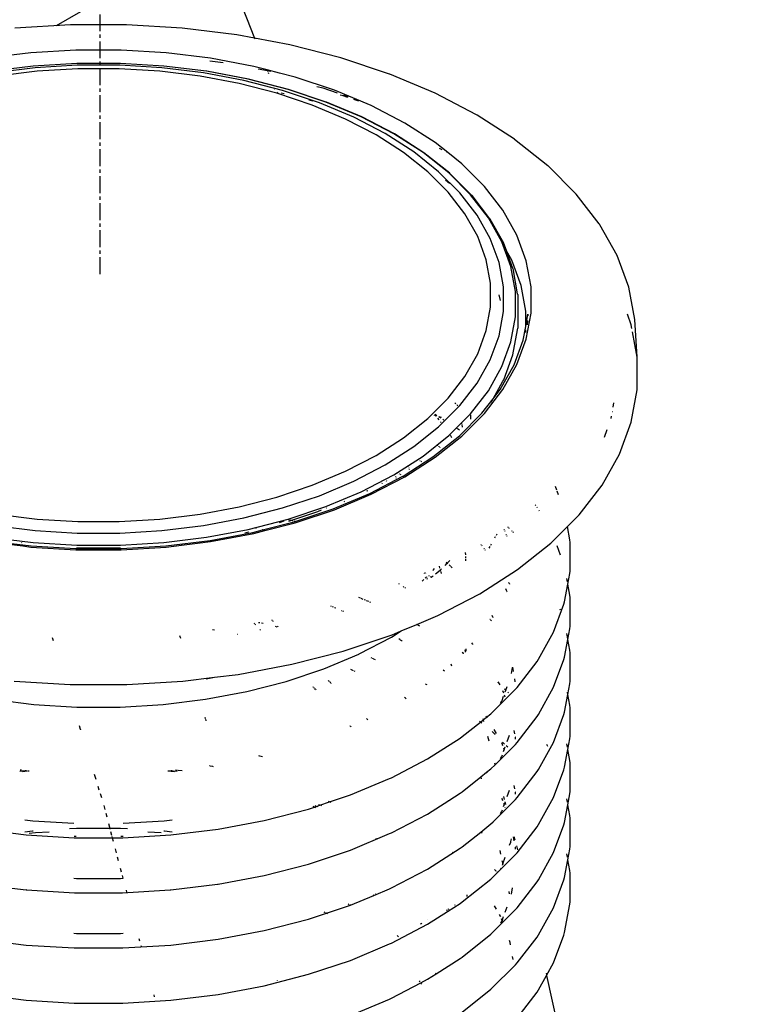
# Model space of a CAD drawing. Extents: x -18027 to -11651, y 1687 to 5059.
# Tile 132 of 170: x -13509 to -13487, y 2901 to 2930. Entities that reach past the tile are written whole.
import ezdxf

# ---------------------------------------------------------------- set-up
doc = ezdxf.new("R2010")
doc.units = 0
doc.header["$MEASUREMENT"] = 0
doc.linetypes.add('CENTER1', pattern=[0.6625, 0.5, -0.075, 0.0125, -0.075])
doc.layers.get('0').update_dxf_attribs({"linetype": 'CONTINUOUS'})
for name, color, linetype in [('CENTERLINE', 3, 'CENTER1'), ('PIPING-VENT-ISO', 3, 'CONTINUOUS'), ('TANK', 2, 'CONTINUOUS')]:
    doc.layers.add(name, color=color, linetype=linetype)

# ---------------------------------------------------------------- blocks, each defined once
blk = doc.blocks.new('12-14 TANKS')
for p, q in [((26.768, 34.807), (27.374, 33.273)), ((24.645, 33.472), (23.82, 33.422)), ((25.474, 33.472), (24.645, 33.472)), ((26.299, 33.422), (25.474, 33.472)), ((27.11, 33.322), (26.299, 33.422)), ((27.374, 33.273), (27.11, 33.322)), ((27.374, 33.273), (27.378, 33.264)), ((27.899, 33.174), (27.374, 33.273)), ((28.656, 32.98), (27.899, 33.174)), ((24.055, 33.055), (23.397, 32.974)), ((24.724, 33.095), (24.055, 33.055)), ((25.396, 33.095), (24.724, 33.095)), ((26.065, 33.055), (25.396, 33.095)), ((26.722, 32.974), (26.065, 33.055)), ((24.089, 32.859), (23.457, 32.781)), ((24.091, 32.859), (24.089, 32.859)), ((24.736, 32.898), (24.091, 32.859)), ((24.745, 32.87), (24.119, 32.832)), ((25.384, 32.898), (24.736, 32.898)), ((25.375, 32.87), (24.745, 32.87)), ((26.001, 32.832), (25.375, 32.87)), ((26.029, 32.859), (25.384, 32.898)), ((26.03, 32.859), (26.029, 32.859)), ((26.663, 32.781), (26.03, 32.859)), ((26.909, 32.906), (26.711, 32.93)), ((27.362, 32.854), (26.722, 32.974)), ((27.56, 32.803), (27.362, 32.854)), ((29.374, 32.74), (28.656, 32.98)), ((24.119, 32.832), (23.503, 32.757)), ((24.149, 32.782), (23.553, 32.709)), ((24.755, 32.819), (24.149, 32.782)), ((25.364, 32.819), (24.755, 32.819)), ((25.971, 32.782), (25.364, 32.819)), ((26.567, 32.709), (25.971, 32.782)), ((26.617, 32.757), (26.001, 32.832)), ((27.146, 32.6), (26.567, 32.709)), ((27.215, 32.644), (26.617, 32.757)), ((26.665, 32.782), (26.663, 32.781)), ((27.279, 32.665), (26.663, 32.781)), ((27.283, 32.666), (26.665, 32.782)), ((27.565, 32.789), (27.428, 32.815)), ((27.56, 32.803), (27.56, 32.801)), ((27.744, 32.756), (27.56, 32.803)), ((27.564, 32.793), (27.565, 32.789)), ((27.565, 32.789), (27.569, 32.779)), ((27.614, 32.78), (27.565, 32.789)), ((27.575, 32.765), (27.581, 32.749)), ((27.744, 32.756), (27.721, 32.76)), ((27.976, 32.696), (27.744, 32.756)), ((29.379, 32.739), (29.374, 32.74)), ((30.051, 32.457), (29.379, 32.739)), ((27.703, 32.457), (27.146, 32.6)), ((27.791, 32.496), (27.215, 32.644)), ((27.871, 32.513), (27.279, 32.665)), ((27.876, 32.513), (27.283, 32.666)), ((28.558, 32.502), (27.976, 32.696)), ((27.672, 32.52), (27.673, 32.515)), ((28.231, 32.281), (27.703, 32.457)), ((27.725, 32.464), (27.717, 32.466)), ((27.815, 32.447), (27.771, 32.455)), ((28.336, 32.315), (27.791, 32.496)), ((28.433, 32.326), (27.871, 32.513)), ((28.438, 32.326), (27.876, 32.513)), ((28.392, 32.529), (28.299, 32.553)), ((28.605, 32.458), (28.392, 32.529)), ((29.102, 32.274), (28.558, 32.502)), ((28.691, 32.416), (28.646, 32.427)), ((28.757, 32.394), (28.691, 32.416)), ((28.769, 32.403), (28.697, 32.427)), ((30.668, 32.136), (30.051, 32.457)), ((28.241, 32.338), (28.179, 32.354)), ((28.724, 32.074), (28.231, 32.281)), ((28.845, 32.101), (28.336, 32.315)), ((28.957, 32.106), (28.433, 32.326)), ((28.44, 32.325), (28.438, 32.326)), ((28.966, 32.105), (28.44, 32.325)), ((28.921, 32.339), (28.849, 32.363)), ((29.602, 32.014), (29.102, 32.274)), ((30.674, 32.133), (30.668, 32.136)), ((31.23, 31.776), (30.674, 32.133)), ((29.177, 31.839), (28.724, 32.074)), ((29.313, 31.858), (28.845, 32.101)), ((29.439, 31.855), (28.957, 32.106)), ((29.449, 31.854), (28.966, 32.105)), ((30.052, 31.725), (29.602, 32.014)), ((29.585, 31.577), (29.177, 31.839)), ((29.735, 31.588), (29.313, 31.858)), ((29.873, 31.577), (29.439, 31.855)), ((29.452, 31.852), (29.449, 31.854)), ((29.887, 31.573), (29.452, 31.852)), ((30.24, 31.576), (30.052, 31.725)), ((31.23, 31.776), (31.724, 31.383)), ((29.943, 31.293), (29.585, 31.577)), ((30.105, 31.293), (29.735, 31.588)), ((30.254, 31.275), (29.873, 31.577)), ((30.269, 31.269), (29.887, 31.573)), ((30.156, 31.619), (30.12, 31.638)), ((30.24, 31.576), (30.228, 31.582)), ((30.447, 31.411), (30.24, 31.576)), ((30.783, 31.075), (30.447, 31.411)), ((30.247, 30.988), (29.943, 31.293)), ((30.419, 30.979), (30.105, 31.293)), ((30.578, 30.95), (30.254, 31.275)), ((30.272, 31.267), (30.269, 31.269)), ((30.597, 30.942), (30.272, 31.267)), ((32.14, 30.967), (31.724, 31.383)), ((30.267, 31.119), (30.209, 31.166)), ((30.495, 30.667), (30.247, 30.988)), ((30.676, 30.647), (30.419, 30.979)), ((30.842, 30.608), (30.578, 30.95)), ((31.057, 30.721), (30.783, 31.075)), ((32.146, 30.961), (32.14, 30.967)), ((32.485, 30.522), (32.146, 30.961)), ((30.6, 30.939), (30.597, 30.942)), ((30.864, 30.596), (30.6, 30.939)), ((30.684, 30.332), (30.495, 30.667)), ((31.265, 30.351), (31.057, 30.721)), ((30.87, 30.301), (30.676, 30.647)), ((31.042, 30.253), (30.842, 30.608)), ((30.867, 30.592), (30.864, 30.596)), ((30.869, 30.589), (30.867, 30.592)), ((31.07, 30.231), (30.869, 30.589)), ((32.49, 30.515), (32.485, 30.522)), ((32.495, 30.507), (32.49, 30.515)), ((32.753, 30.05), (32.495, 30.507)), ((30.81, 29.988), (30.684, 30.332)), ((31.001, 29.945), (30.87, 30.301)), ((31.177, 29.886), (31.042, 30.253)), ((31.072, 30.227), (31.07, 30.231)), ((31.11, 30.122), (31.072, 30.227)), ((31.404, 29.972), (31.265, 30.351)), ((31.11, 30.122), (31.105, 30.132)), ((31.111, 30.12), (31.11, 30.122)), ((31.19, 29.981), (31.111, 30.12)), ((31.207, 29.859), (31.111, 30.12)), ((30.874, 29.638), (30.81, 29.988)), ((31.067, 29.584), (31.001, 29.945)), ((31.328, 29.606), (31.19, 29.981)), ((31.475, 29.586), (31.404, 29.972)), ((32.926, 29.579), (32.753, 30.05)), ((31.245, 29.514), (31.177, 29.886)), ((31.209, 29.855), (31.207, 29.859)), ((31.277, 29.481), (31.209, 29.855)), ((30.874, 29.286), (30.874, 29.638)), ((31.067, 29.22), (31.067, 29.584)), ((31.245, 29.14), (31.245, 29.514)), ((31.397, 29.224), (31.328, 29.606)), ((31.475, 29.197), (31.475, 29.586)), ((33.013, 29.1), (32.926, 29.579)), ((31.02, 29.382), (31.004, 29.468)), ((31.277, 29.476), (31.277, 29.481)), ((31.278, 29.472), (31.277, 29.476)), ((31.278, 29.472), (31.278, 28.974)), ((30.81, 28.936), (30.874, 29.286)), ((31.001, 28.859), (31.067, 29.22)), ((31.397, 28.999), (31.397, 29.224)), ((31.177, 28.768), (31.245, 29.14)), ((31.397, 28.999), (31.43, 29.179)), ((31.404, 28.811), (31.475, 29.197)), ((31.423, 29.088), (31.418, 29.022)), ((31.43, 29.179), (31.428, 29.158)), ((32.961, 29.023), (32.904, 29.178)), ((33.048, 28.542), (33.013, 29.1)), ((30.684, 28.592), (30.81, 28.936)), ((31.206, 28.575), (31.274, 28.949)), ((31.274, 28.949), (31.278, 28.974)), ((31.36, 28.795), (31.397, 28.999)), ((31.397, 28.986), (31.397, 28.999)), ((31.397, 28.908), (31.397, 28.946)), ((32.971, 28.968), (32.961, 29.023)), ((33.048, 28.542), (32.98, 28.919)), ((30.87, 28.503), (31.001, 28.859)), ((31.042, 28.402), (31.177, 28.768)), ((31.225, 28.429), (31.36, 28.795)), ((31.265, 28.432), (31.404, 28.811)), ((30.495, 28.257), (30.684, 28.592)), ((30.676, 28.157), (30.87, 28.503)), ((31.07, 28.207), (31.206, 28.575)), ((33.048, 28.059), (33.048, 28.542)), ((30.842, 28.046), (31.042, 28.402)), ((31.019, 28.062), (31.225, 28.429)), ((31.057, 28.062), (31.265, 28.432)), ((30.247, 27.936), (30.495, 28.257)), ((30.912, 27.923), (31.059, 28.185)), ((31.059, 28.185), (31.07, 28.207)), ((30.419, 27.825), (30.676, 28.157)), ((30.578, 27.704), (30.842, 28.046)), ((30.783, 27.708), (31.057, 28.062)), ((30.912, 27.923), (31.019, 28.062)), ((32.961, 27.578), (33.048, 28.059)), ((29.943, 27.631), (30.247, 27.936)), ((30.747, 27.71), (30.912, 27.923)), ((30.884, 27.874), (30.912, 27.923)), ((30.105, 27.51), (30.419, 27.825)), ((30.349, 27.85), (30.361, 27.867)), ((30.388, 27.818), (30.382, 27.836)), ((32.681, 27.737), (32.682, 27.739)), ((32.693, 27.801), (32.705, 27.867)), ((29.585, 27.346), (29.943, 27.631)), ((30.065, 27.673), (30.038, 27.681)), ((30.065, 27.673), (30.05, 27.692)), ((30.08, 27.675), (30.051, 27.694)), ((30.074, 27.67), (30.065, 27.673)), ((30.07, 27.666), (30.065, 27.673)), ((30.111, 27.613), (30.091, 27.639)), ((30.137, 27.639), (30.108, 27.657)), ((30.147, 27.649), (30.11, 27.659)), ((30.181, 27.611), (30.166, 27.62)), ((30.254, 27.38), (30.578, 27.704)), ((30.413, 27.376), (30.747, 27.71)), ((30.447, 27.372), (30.783, 27.708)), ((30.578, 27.688), (30.578, 27.68)), ((30.578, 27.673), (30.578, 27.622)), ((32.662, 27.633), (32.669, 27.667)), ((29.735, 27.216), (30.105, 27.51)), ((30.142, 27.572), (30.132, 27.586)), ((30.38, 27.483), (30.375, 27.486)), ((30.416, 27.46), (30.385, 27.48)), ((30.45, 27.553), (30.449, 27.559)), ((30.459, 27.503), (30.452, 27.546)), ((32.565, 27.356), (32.607, 27.468)), ((32.787, 27.105), (32.961, 27.578)), ((29.177, 27.085), (29.585, 27.346)), ((29.873, 27.077), (30.254, 27.38)), ((30.02, 27.064), (30.413, 27.376)), ((30.052, 27.058), (30.447, 27.372)), ((30.281, 27.383), (30.278, 27.388)), ((30.302, 27.346), (30.284, 27.378)), ((29.313, 26.946), (29.735, 27.216)), ((30.093, 27.231), (30.089, 27.234)), ((30.106, 27.22), (30.102, 27.224)), ((30.118, 27.211), (30.114, 27.214)), ((30.128, 27.203), (30.125, 27.206)), ((28.724, 26.85), (29.177, 27.085)), ((29.439, 26.799), (29.873, 27.077)), ((29.579, 26.78), (30.02, 27.064)), ((29.602, 26.769), (30.052, 27.058)), ((29.803, 27.019), (29.798, 27.022)), ((32.528, 26.646), (32.787, 27.105)), ((28.845, 26.703), (29.313, 26.946)), ((29.653, 26.93), (29.655, 26.924)), ((29.661, 26.902), (29.663, 26.897)), ((29.668, 26.883), (29.67, 26.875)), ((29.831, 27.005), (29.825, 27.008)), ((29.854, 26.993), (29.846, 26.997)), ((28.231, 26.643), (28.724, 26.85)), ((28.957, 26.548), (29.439, 26.799)), ((29.082, 26.522), (29.573, 26.777)), ((29.102, 26.509), (29.602, 26.769)), ((29.456, 26.803), (29.458, 26.798)), ((29.465, 26.776), (29.466, 26.771)), ((29.471, 26.757), (29.473, 26.749)), ((29.501, 26.825), (29.496, 26.829)), ((29.526, 26.809), (29.521, 26.812)), ((29.547, 26.796), (29.539, 26.801)), ((29.573, 26.777), (29.576, 26.779)), ((29.576, 26.779), (29.579, 26.78)), ((27.703, 26.467), (28.231, 26.643)), ((28.336, 26.489), (28.845, 26.703)), ((29.265, 26.672), (29.27, 26.68)), ((29.331, 26.706), (29.334, 26.713)), ((31.859, 26.569), (31.838, 26.627)), ((32.187, 26.204), (32.528, 26.646)), ((27.146, 26.324), (27.703, 26.467)), ((27.791, 26.307), (28.336, 26.489)), ((28.433, 26.328), (28.957, 26.548)), ((28.541, 26.295), (29.082, 26.522)), ((28.558, 26.281), (29.102, 26.509)), ((29.047, 26.56), (29.042, 26.562)), ((29.045, 26.557), (29.047, 26.56)), ((29.047, 26.56), (29.053, 26.567)), ((29.049, 26.559), (29.047, 26.56)), ((31.885, 26.501), (31.864, 26.557)), ((26.567, 26.215), (27.146, 26.324)), ((27.215, 26.16), (27.791, 26.307)), ((27.871, 26.141), (28.433, 26.328)), ((27.975, 26.106), (28.541, 26.295)), ((28.008, 26.098), (28.558, 26.281)), ((28.435, 26.307), (28.442, 26.309)), ((28.712, 26.398), (28.705, 26.401)), ((31.545, 26.345), (31.539, 26.353)), ((31.571, 26.308), (31.566, 26.318)), ((23.553, 26.215), (24.149, 26.142)), ((24.149, 26.142), (24.755, 26.105)), ((25.364, 26.105), (25.971, 26.142)), ((25.971, 26.142), (26.567, 26.215)), ((26.617, 26.047), (27.215, 26.16)), ((27.279, 25.989), (27.871, 26.141)), ((27.913, 26.122), (28.315, 26.256)), ((28.315, 26.256), (28.368, 26.278)), ((31.6, 26.259), (31.594, 26.268)), ((32.015, 26.031), (32.187, 26.204)), ((23.503, 26.047), (24.119, 25.972)), ((24.755, 26.105), (25.364, 26.105)), ((26.001, 25.972), (26.617, 26.047)), ((26.663, 25.873), (27.279, 25.989)), ((27.403, 26.004), (27.392, 26.007)), ((27.493, 25.981), (27.962, 26.102)), ((27.529, 25.972), (27.976, 26.087)), ((27.742, 26.092), (27.814, 26.116)), ((27.882, 26.112), (27.913, 26.122)), ((27.895, 26.127), (27.885, 26.129)), ((27.913, 26.122), (27.905, 26.124)), ((27.915, 26.122), (27.913, 26.122)), ((27.943, 26.114), (27.934, 26.117)), ((27.975, 26.106), (27.96, 26.11)), ((27.962, 26.102), (27.975, 26.106)), ((27.979, 26.105), (27.975, 26.106)), ((27.976, 26.087), (28.008, 26.098)), ((28.008, 26.098), (27.999, 26.1)), ((31.082, 25.98), (31.079, 25.99)), ((31.14, 26.017), (31.132, 26.024)), ((31.156, 26.001), (31.147, 26.009)), ((31.769, 25.785), (32.015, 26.031)), ((32.051, 25.833), (32.015, 26.031)), ((23.457, 25.873), (24.091, 25.795)), ((24.119, 25.972), (24.745, 25.934)), ((24.745, 25.934), (25.375, 25.934)), ((25.375, 25.934), (26.001, 25.972)), ((26.029, 25.795), (26.663, 25.873)), ((26.714, 25.825), (27.35, 25.945)), ((26.722, 25.809), (27.362, 25.929)), ((27.231, 25.936), (27.289, 25.951)), ((27.35, 25.945), (27.493, 25.981)), ((27.362, 25.929), (27.529, 25.972)), ((27.493, 25.981), (27.487, 25.983)), ((27.497, 25.98), (27.493, 25.981)), ((27.529, 25.972), (27.519, 25.975)), ((30.938, 25.862), (30.95, 25.882)), ((30.962, 25.903), (30.973, 25.922)), ((31.09, 25.959), (31.086, 25.97)), ((31.111, 25.904), (31.107, 25.915)), ((31.119, 25.882), (31.115, 25.893)), ((31.197, 25.959), (31.189, 25.967)), ((31.213, 25.943), (31.205, 25.951)), ((23.397, 25.809), (23.937, 25.743)), ((23.405, 25.825), (24.06, 25.745)), ((23.918, 25.795), (23.92, 25.79)), ((23.931, 25.759), (23.932, 25.755)), ((23.935, 25.748), (23.937, 25.743)), ((23.937, 25.743), (24.055, 25.728)), ((24.055, 25.728), (24.724, 25.688)), ((24.06, 25.745), (24.725, 25.705)), ((24.091, 25.795), (24.736, 25.756)), ((24.725, 25.705), (24.734, 25.705)), ((24.734, 25.718), (24.755, 25.716)), ((24.734, 25.705), (24.747, 25.704)), ((24.736, 25.756), (25.384, 25.756)), ((24.747, 25.704), (25.373, 25.704)), ((24.755, 25.716), (25.364, 25.716)), ((25.364, 25.716), (25.385, 25.718)), ((25.373, 25.704), (25.386, 25.705)), ((25.384, 25.756), (26.029, 25.795)), ((25.386, 25.705), (25.394, 25.705)), ((25.394, 25.705), (26.06, 25.745)), ((25.396, 25.688), (26.065, 25.728)), ((26.06, 25.745), (26.714, 25.825)), ((26.065, 25.728), (26.292, 25.756)), ((26.292, 25.756), (26.288, 25.761)), ((26.292, 25.756), (26.567, 25.79)), ((26.567, 25.79), (26.563, 25.795)), ((26.567, 25.79), (26.722, 25.809)), ((30.738, 25.759), (30.731, 25.767)), ((30.751, 25.741), (30.744, 25.75)), ((30.786, 25.696), (30.779, 25.705)), ((30.855, 25.713), (30.867, 25.734)), ((30.878, 25.755), (30.89, 25.776)), ((31.276, 25.394), (31.769, 25.785)), ((31.912, 25.608), (31.862, 25.744)), ((32.055, 25.795), (32.051, 25.833)), ((32.055, 25.372), (32.055, 25.795)), ((24.724, 25.688), (25.396, 25.688)), ((30.5, 25.646), (30.501, 25.612)), ((30.501, 25.587), (30.501, 25.561)), ((30.8, 25.678), (30.793, 25.687)), ((30.029, 25.391), (30.042, 25.408)), ((30.111, 25.444), (30.12, 25.414)), ((30.144, 25.399), (30.148, 25.403)), ((30.2, 25.456), (30.231, 25.487)), ((30.231, 25.487), (30.216, 25.498)), ((30.231, 25.487), (30.272, 25.528)), ((30.242, 25.478), (30.231, 25.487)), ((30.264, 25.461), (30.261, 25.462)), ((30.279, 25.445), (30.264, 25.461)), ((30.304, 25.42), (30.287, 25.437)), ((30.501, 25.548), (30.501, 25.522)), ((29.899, 25.335), (29.888, 25.34)), ((29.905, 25.348), (29.908, 25.339)), ((29.905, 25.266), (29.924, 25.285)), ((29.924, 25.285), (29.926, 25.288)), ((29.924, 25.287), (29.924, 25.285)), ((29.924, 25.285), (29.927, 25.276)), ((29.931, 25.264), (29.934, 25.253)), ((29.971, 25.294), (29.959, 25.301)), ((29.993, 25.279), (29.983, 25.286)), ((29.989, 25.276), (29.993, 25.279)), ((29.993, 25.279), (30.022, 25.303)), ((29.994, 25.279), (29.993, 25.279)), ((30.021, 25.383), (30.026, 25.386)), ((30.026, 25.386), (30.027, 25.388)), ((30.027, 25.388), (30.029, 25.391)), ((30.056, 25.33), (30.128, 25.387)), ((30.127, 25.392), (30.128, 25.387)), ((30.128, 25.387), (30.144, 25.399)), ((30.128, 25.387), (30.134, 25.37)), ((30.137, 25.359), (30.144, 25.337)), ((30.716, 25.035), (31.276, 25.394)), ((32.015, 25.213), (32.006, 25.263)), ((32.022, 25.175), (32.051, 25.335)), ((32.051, 25.335), (32.055, 25.372)), ((29.523, 25.177), (29.513, 25.183)), ((29.59, 25.134), (29.578, 25.142)), ((29.614, 25.119), (29.602, 25.126)), ((29.862, 25.223), (29.883, 25.244)), ((31.15, 25.19), (31.139, 25.201)), ((31.157, 25.183), (31.152, 25.188)), ((31.163, 25.177), (31.159, 25.181)), ((31.974, 24.914), (32.022, 25.175)), ((32.022, 25.175), (32.02, 25.182)), ((32.051, 25.015), (32.022, 25.175)), ((28.944, 24.969), (28.919, 24.98)), ((30.094, 24.711), (30.716, 25.035)), ((31.111, 25.085), (31.103, 25.106)), ((31.116, 25.073), (31.113, 25.081)), ((31.12, 25.06), (31.117, 25.068)), ((32.055, 24.978), (32.051, 25.015)), ((32.055, 24.555), (32.055, 24.978)), ((28.518, 24.846), (28.506, 24.851)), ((28.546, 24.834), (28.532, 24.84)), ((28.578, 24.821), (28.562, 24.827)), ((28.987, 24.951), (28.957, 24.964)), ((29.018, 24.938), (29.002, 24.945)), ((29.067, 24.918), (29.035, 24.931)), ((29.099, 24.904), (29.083, 24.911)), ((31.81, 24.465), (31.962, 24.878)), ((31.962, 24.878), (31.974, 24.914)), ((28.671, 24.782), (28.665, 24.784)), ((28.698, 24.77), (28.682, 24.777)), ((29.78, 24.58), (30.094, 24.711)), ((30.911, 24.686), (30.898, 24.71)), ((30.916, 24.678), (30.912, 24.683)), ((31.912, 24.791), (31.907, 24.806)), ((27.377, 24.587), (27.371, 24.594)), ((27.392, 24.572), (27.384, 24.58)), ((27.453, 24.602), (27.431, 24.606)), ((27.503, 24.592), (27.477, 24.597)), ((27.639, 24.636), (27.632, 24.643)), ((27.653, 24.621), (27.646, 24.629)), ((27.709, 24.54), (27.683, 24.547)), ((27.725, 24.543), (27.716, 24.553)), ((29.548, 24.483), (29.78, 24.58)), ((29.825, 24.556), (29.78, 24.58)), ((30.87, 24.651), (30.865, 24.654)), ((30.88, 24.643), (30.872, 24.649)), ((30.888, 24.634), (30.88, 24.643)), ((32.051, 24.517), (32.055, 24.555)), ((24.371, 24.385), (24.385, 24.342)), ((26.263, 24.416), (26.276, 24.374)), ((26.778, 24.496), (26.752, 24.5)), ((27.124, 24.431), (27.119, 24.431)), ((27.463, 24.494), (27.454, 24.504)), ((28.691, 24.186), (29.417, 24.427)), ((28.928, 24.143), (29.406, 24.391)), ((29.406, 24.391), (29.548, 24.483)), ((29.417, 24.427), (29.548, 24.483)), ((31.584, 24.063), (31.81, 24.465)), ((32.02, 24.365), (32.006, 24.446)), ((32.022, 24.358), (32.051, 24.517)), ((29.527, 24.358), (29.512, 24.367)), ((29.54, 24.349), (29.531, 24.355)), ((29.55, 24.343), (29.545, 24.346)), ((29.564, 24.334), (29.554, 24.34)), ((30.611, 24.288), (30.596, 24.308)), ((30.614, 24.284), (30.613, 24.286)), ((31.974, 24.097), (32.022, 24.358)), ((32.051, 24.198), (32.022, 24.358)), ((27.926, 23.989), (28.691, 24.186)), ((28.401, 23.922), (28.921, 24.14)), ((28.921, 24.14), (28.928, 24.143)), ((30.472, 24.149), (30.453, 24.164)), ((30.476, 24.146), (30.474, 24.148)), ((30.491, 24.203), (30.499, 24.176)), ((30.499, 24.173), (30.5, 24.17)), ((30.507, 24.218), (30.507, 24.184)), ((30.507, 24.18), (30.507, 24.177)), ((31.962, 24.061), (31.974, 24.097)), ((32.055, 24.161), (32.051, 24.198)), ((32.055, 23.737), (32.055, 24.161)), ((27.13, 23.84), (27.926, 23.989)), ((29.112, 24.081), (29.103, 24.085)), ((29.14, 24.07), (29.122, 24.077)), ((29.17, 24.057), (29.146, 24.067)), ((30.286, 23.998), (30.295, 23.967)), ((31.215, 23.882), (31.203, 23.944)), ((31.269, 23.647), (31.565, 24.031)), ((31.565, 24.031), (31.584, 24.063)), ((31.81, 23.648), (31.962, 24.061)), ((26.311, 23.739), (26.782, 23.797)), ((26.659, 23.774), (26.782, 23.797)), ((26.782, 23.797), (27.13, 23.84)), ((27.845, 23.736), (28.401, 23.922)), ((28.843, 23.893), (28.801, 23.91)), ((28.869, 23.882), (28.856, 23.887)), ((30.191, 23.885), (30.17, 23.901)), ((31.185, 23.852), (31.201, 23.942)), ((23.808, 23.739), (24.641, 23.689)), ((24.641, 23.689), (25.478, 23.689)), ((25.478, 23.689), (26.311, 23.739)), ((27.258, 23.586), (27.845, 23.736)), ((28.251, 23.646), (28.245, 23.653)), ((28.477, 23.74), (28.47, 23.747)), ((28.488, 23.729), (28.48, 23.737)), ((28.505, 23.712), (28.493, 23.725)), ((28.513, 23.704), (28.509, 23.708)), ((29.936, 23.682), (29.911, 23.695)), ((31.008, 23.697), (30.982, 23.723)), ((31.008, 23.697), (30.989, 23.73)), ((31.016, 23.683), (31.008, 23.697)), ((31.019, 23.686), (31.008, 23.697)), ((31.101, 23.604), (31.123, 23.662)), ((31.242, 23.731), (31.234, 23.774)), ((32.022, 23.541), (32.051, 23.7)), ((32.051, 23.7), (32.055, 23.737)), ((26.648, 23.471), (27.258, 23.586)), ((28.262, 23.634), (28.255, 23.642)), ((28.278, 23.617), (28.266, 23.63)), ((28.286, 23.609), (28.282, 23.613)), ((30.88, 23.256), (31.243, 23.619)), ((31.046, 23.451), (31.069, 23.516)), ((31.071, 23.56), (31.057, 23.597)), ((31.092, 23.502), (31.082, 23.529)), ((31.101, 23.604), (31.083, 23.622)), ((31.094, 23.583), (31.101, 23.604)), ((31.108, 23.597), (31.101, 23.604)), ((31.141, 23.564), (31.129, 23.576)), ((31.243, 23.619), (31.269, 23.647)), ((31.584, 23.246), (31.81, 23.648)), ((31.974, 23.279), (32.022, 23.541)), ((32.022, 23.541), (32.015, 23.578)), ((32.051, 23.381), (32.022, 23.541)), ((23.472, 23.471), (24.1, 23.394)), ((24.1, 23.394), (24.739, 23.355)), ((25.381, 23.355), (26.019, 23.394)), ((26.019, 23.394), (26.648, 23.471)), ((29.612, 23.486), (29.598, 23.495)), ((29.617, 23.483), (29.615, 23.484)), ((29.623, 23.479), (29.619, 23.481)), ((31.024, 23.413), (31.043, 23.446)), ((31.043, 23.446), (31.045, 23.45)), ((31.045, 23.45), (31.046, 23.451)), ((32.055, 23.344), (32.051, 23.381)), ((24.739, 23.355), (25.381, 23.355)), ((30.806, 23.22), (30.813, 23.21)), ((30.816, 23.206), (30.88, 23.256)), ((31.269, 22.829), (31.565, 23.214)), ((31.565, 23.214), (31.584, 23.246)), ((31.81, 22.831), (31.962, 23.244)), ((31.962, 23.244), (31.974, 23.279)), ((32.055, 22.921), (32.055, 23.344)), ((24.774, 23.079), (24.79, 23.027)), ((26.636, 23.205), (26.641, 23.191)), ((26.642, 23.186), (26.645, 23.176)), ((26.647, 23.17), (26.65, 23.16)), ((26.652, 23.155), (26.653, 23.15)), ((28.799, 23.067), (28.791, 23.075)), ((29.055, 23.166), (29.037, 23.184)), ((30.453, 22.917), (30.724, 23.132)), ((30.72, 23.136), (30.71, 23.144)), ((30.724, 23.132), (30.765, 23.165)), ((30.744, 23.116), (30.724, 23.132)), ((30.761, 23.184), (30.764, 23.171)), ((30.765, 23.165), (30.816, 23.206)), ((30.765, 23.165), (30.771, 23.143)), ((30.816, 23.206), (30.824, 23.196)), ((24.791, 23.022), (24.793, 23.017)), ((28.809, 23.057), (28.801, 23.065)), ((30.83, 22.921), (30.848, 22.852)), ((30.942, 22.946), (30.899, 22.99)), ((30.961, 22.964), (30.929, 23.02)), ((31.123, 22.844), (31.157, 22.939)), ((31.235, 22.956), (31.225, 23.007)), ((32.051, 22.883), (32.055, 22.921)), ((29.942, 22.586), (30.426, 22.896)), ((30.426, 22.896), (30.453, 22.917)), ((30.941, 22.5), (31.243, 22.802)), ((31.043, 22.819), (31.041, 22.822)), ((31.045, 22.815), (31.043, 22.819)), ((31.046, 22.813), (31.045, 22.815)), ((31.058, 22.78), (31.046, 22.813)), ((31.083, 22.805), (31.053, 22.835)), ((31.13, 22.759), (31.108, 22.78)), ((31.244, 22.91), (31.242, 22.914)), ((31.243, 22.802), (31.269, 22.829)), ((31.244, 22.907), (31.244, 22.91)), ((31.244, 22.904), (31.244, 22.907)), ((31.244, 22.88), (31.244, 22.904)), ((31.584, 22.429), (31.81, 22.831)), ((31.725, 22.768), (31.708, 22.798)), ((32.015, 22.761), (32.006, 22.812)), ((32.022, 22.724), (32.051, 22.883)), ((27.469, 22.624), (27.44, 22.632)), ((31.043, 22.628), (31.045, 22.633)), ((31.045, 22.634), (31.05, 22.647)), ((31.045, 22.633), (31.045, 22.634)), ((31.069, 22.698), (31.078, 22.724)), ((31.078, 22.724), (31.071, 22.743)), ((31.078, 22.724), (31.093, 22.765)), ((31.083, 22.712), (31.078, 22.724)), ((31.093, 22.685), (31.091, 22.688)), ((31.974, 22.463), (32.022, 22.724)), ((32.022, 22.724), (32.02, 22.731)), ((32.051, 22.564), (32.022, 22.724)), ((26.707, 22.482), (26.701, 22.483)), ((27.49, 22.619), (27.474, 22.623)), ((29.405, 22.307), (29.942, 22.586)), ((30.88, 22.439), (30.941, 22.5)), ((30.933, 22.53), (30.941, 22.5)), ((30.941, 22.5), (30.942, 22.497)), ((31.023, 22.594), (31.043, 22.628)), ((32.055, 22.527), (32.051, 22.564)), ((32.055, 22.103), (32.055, 22.527)), ((23.963, 22.407), (23.894, 22.398)), ((23.917, 22.42), (23.897, 22.417)), ((24.002, 22.402), (23.933, 22.393)), ((23.993, 22.41), (23.973, 22.408)), ((24.033, 22.406), (24.013, 22.403)), ((24.995, 22.36), (25.018, 22.288)), ((26.117, 22.402), (26.087, 22.406)), ((26.156, 22.407), (26.126, 22.41)), ((26.186, 22.393), (26.127, 22.401)), ((26.225, 22.398), (26.166, 22.405)), ((26.233, 22.416), (26.203, 22.42)), ((26.302, 22.408), (26.243, 22.415)), ((26.752, 22.473), (26.714, 22.48)), ((26.767, 22.47), (26.757, 22.472)), ((30.73, 22.32), (30.816, 22.388)), ((30.816, 22.388), (30.88, 22.439)), ((30.824, 22.379), (30.816, 22.388)), ((31.269, 22.012), (31.565, 22.397)), ((31.565, 22.397), (31.584, 22.429)), ((31.81, 22.013), (31.962, 22.426)), ((31.962, 22.426), (31.974, 22.463)), ((28.797, 22.051), (29.378, 22.294)), ((29.378, 22.294), (29.405, 22.307)), ((30.453, 22.1), (30.73, 22.32)), ((30.73, 22.32), (30.737, 22.292)), ((25.05, 22.183), (25.067, 22.128)), ((25.084, 22.071), (25.102, 22.012)), ((28.488, 21.948), (28.797, 22.051)), ((30.258, 21.971), (30.426, 22.079)), ((30.426, 22.079), (30.453, 22.1)), ((31.123, 22.028), (31.157, 22.122)), ((31.235, 22.14), (31.225, 22.19)), ((31.244, 22.094), (31.242, 22.097)), ((31.244, 22.09), (31.244, 22.094)), ((31.244, 22.087), (31.244, 22.09)), ((31.244, 22.063), (31.244, 22.087)), ((32.022, 21.906), (32.051, 22.066)), ((32.051, 22.066), (32.055, 22.103)), ((28.292, 21.882), (28.344, 21.9)), ((28.344, 21.9), (28.324, 21.906)), ((28.344, 21.9), (28.488, 21.948)), ((28.361, 21.894), (28.344, 21.9)), ((28.488, 21.948), (28.47, 21.955)), ((28.51, 21.938), (28.488, 21.948)), ((29.942, 21.769), (30.258, 21.971)), ((30.258, 21.971), (30.256, 21.973)), ((30.907, 21.649), (31.243, 21.985)), ((31.043, 22.002), (31.041, 22.005)), ((31.045, 21.998), (31.043, 22.002)), ((31.046, 21.996), (31.045, 21.998)), ((31.057, 21.963), (31.046, 21.996)), ((31.066, 22.03), (31.078, 21.983)), ((31.069, 21.881), (31.078, 21.907)), ((31.078, 21.907), (31.071, 21.925)), ((31.078, 21.907), (31.09, 21.938)), ((31.083, 21.895), (31.078, 21.907)), ((31.089, 21.943), (31.09, 21.938)), ((31.09, 21.938), (31.093, 21.948)), ((31.09, 21.938), (31.097, 21.909)), ((31.243, 21.985), (31.269, 22.012)), ((31.584, 21.612), (31.81, 22.013)), ((31.974, 21.645), (32.022, 21.906)), ((32.015, 21.944), (32.006, 21.994)), ((32.022, 21.906), (32.02, 21.913)), ((32.051, 21.747), (32.022, 21.906)), ((25.137, 21.895), (25.152, 21.837)), ((25.167, 21.781), (25.181, 21.728)), ((27.519, 21.675), (28.175, 21.843)), ((28.175, 21.843), (28.262, 21.872)), ((28.262, 21.872), (28.244, 21.88)), ((28.262, 21.872), (28.292, 21.882)), ((28.284, 21.863), (28.262, 21.872)), ((28.292, 21.882), (28.274, 21.89)), ((28.314, 21.873), (28.292, 21.882)), ((28.368, 21.891), (28.361, 21.894)), ((29.405, 21.49), (29.942, 21.769)), ((31.023, 21.777), (31.043, 21.811)), ((31.043, 21.811), (31.045, 21.815)), ((31.045, 21.817), (31.05, 21.829)), ((31.045, 21.815), (31.045, 21.817)), ((31.093, 21.867), (31.091, 21.871)), ((31.104, 21.884), (31.104, 21.883)), ((23.967, 21.685), (24.087, 21.67)), ((24.087, 21.67), (24.694, 21.634)), ((25.208, 21.628), (25.227, 21.555)), ((25.425, 21.634), (26.032, 21.67)), ((26.032, 21.67), (26.152, 21.685)), ((26.836, 21.546), (27.519, 21.675)), ((30.73, 21.502), (30.88, 21.621)), ((30.88, 21.621), (30.907, 21.649)), ((30.906, 21.651), (30.907, 21.649)), ((30.907, 21.649), (30.908, 21.645)), ((31.565, 21.58), (31.584, 21.612)), ((31.81, 21.197), (31.962, 21.61)), ((31.962, 21.61), (31.974, 21.645)), ((32.055, 21.709), (32.051, 21.747)), ((32.055, 21.286), (32.055, 21.709)), ((23.284, 21.546), (23.986, 21.46)), ((24.082, 21.516), (23.969, 21.502)), ((24.124, 21.489), (24.031, 21.478)), ((24.091, 21.516), (24.082, 21.516)), ((24.329, 21.502), (24.124, 21.489)), ((24.733, 21.555), (24.631, 21.549)), ((25.227, 21.555), (24.733, 21.555)), ((25.227, 21.555), (25.23, 21.545)), ((25.387, 21.555), (25.227, 21.555)), ((25.239, 21.51), (25.253, 21.456)), ((25.488, 21.549), (25.387, 21.555)), ((25.987, 21.49), (25.79, 21.502)), ((26.038, 21.516), (26.029, 21.516)), ((26.15, 21.502), (26.038, 21.516)), ((26.133, 21.46), (26.836, 21.546)), ((28.797, 21.234), (29.378, 21.478)), ((29.378, 21.478), (29.405, 21.49)), ((30.453, 21.282), (30.73, 21.502)), ((30.748, 21.485), (30.73, 21.502)), ((31.269, 21.195), (31.565, 21.58)), ((23.986, 21.46), (24.701, 21.417)), ((24.728, 21.437), (24.697, 21.435)), ((24.701, 21.417), (25.263, 21.417)), ((25.258, 21.437), (25.263, 21.417)), ((25.263, 21.417), (25.277, 21.367)), ((25.263, 21.417), (25.419, 21.417)), ((25.423, 21.435), (25.392, 21.437)), ((25.419, 21.417), (26.133, 21.46)), ((29.171, 21.394), (29.166, 21.398)), ((29.195, 21.407), (29.192, 21.409)), ((31.158, 21.305), (31.176, 21.354)), ((31.176, 21.354), (31.177, 21.358)), ((31.177, 21.358), (31.178, 21.36)), ((31.178, 21.36), (31.185, 21.401)), ((31.225, 21.373), (31.215, 21.431)), ((31.222, 21.438), (31.236, 21.384)), ((25.306, 21.254), (25.322, 21.195)), ((28.175, 21.027), (28.797, 21.234)), ((29.942, 20.952), (30.426, 21.262)), ((30.314, 21.199), (30.311, 21.201)), ((30.426, 21.262), (30.453, 21.282)), ((31.012, 21.228), (31.024, 21.172)), ((31.244, 21.276), (31.242, 21.28)), ((31.243, 21.168), (31.269, 21.195)), ((31.244, 21.273), (31.244, 21.276)), ((31.244, 21.27), (31.244, 21.273)), ((31.244, 21.246), (31.244, 21.27)), ((31.259, 21.297), (31.275, 21.239)), ((31.584, 20.795), (31.81, 21.197)), ((32.015, 21.127), (32.006, 21.178)), ((32.022, 21.089), (32.051, 21.249)), ((32.051, 21.249), (32.055, 21.286)), ((25.338, 21.136), (25.353, 21.078)), ((27.519, 20.858), (28.175, 21.027)), ((30.978, 20.903), (31.243, 21.168)), ((31.044, 21.082), (31.056, 21.028)), ((31.05, 21.013), (31.056, 21.028)), ((31.056, 21.028), (31.094, 21.131)), ((31.056, 21.028), (31.057, 21.02)), ((31.974, 20.828), (32.022, 21.089)), ((32.022, 21.089), (32.02, 21.096)), ((32.051, 20.93), (32.022, 21.089)), ((25.383, 20.964), (25.397, 20.911)), ((29.405, 20.673), (29.942, 20.952)), ((30.88, 20.805), (30.978, 20.903)), ((30.959, 20.922), (30.933, 20.948)), ((30.978, 20.903), (30.971, 20.91)), ((31.024, 20.962), (31.026, 20.965)), ((32.055, 20.893), (32.051, 20.93)), ((32.055, 20.469), (32.055, 20.893)), ((24.694, 20.816), (24.734, 20.814)), ((24.734, 20.814), (25.385, 20.814)), ((25.385, 20.814), (25.422, 20.816)), ((25.411, 20.859), (25.422, 20.816)), ((25.422, 20.816), (25.424, 20.811)), ((25.422, 20.816), (25.425, 20.816)), ((26.836, 20.73), (27.519, 20.858)), ((30.453, 20.466), (30.88, 20.805)), ((31.269, 20.378), (31.565, 20.763)), ((31.565, 20.763), (31.584, 20.795)), ((31.81, 20.379), (31.962, 20.792)), ((31.962, 20.792), (31.974, 20.828)), ((23.297, 20.728), (23.986, 20.644)), ((23.994, 20.643), (23.986, 20.644)), ((23.994, 20.643), (24.703, 20.6)), ((24.703, 20.6), (25.416, 20.6)), ((25.416, 20.6), (26.125, 20.643)), ((25.468, 20.641), (25.476, 20.61)), ((26.125, 20.643), (26.133, 20.644)), ((26.133, 20.644), (26.823, 20.728)), ((26.823, 20.728), (26.836, 20.73)), ((29.142, 20.561), (29.378, 20.66)), ((29.378, 20.66), (29.405, 20.673)), ((31.146, 20.618), (31.153, 20.585)), ((31.185, 20.583), (31.201, 20.673)), ((28.797, 20.417), (29.142, 20.561)), ((29.142, 20.561), (29.132, 20.566)), ((29.175, 20.579), (29.169, 20.582)), ((30.238, 20.324), (30.426, 20.444)), ((30.426, 20.444), (30.453, 20.466)), ((30.522, 20.569), (30.522, 20.547)), ((32.051, 20.432), (32.055, 20.469)), ((28.175, 20.209), (28.442, 20.298)), ((28.427, 20.306), (28.409, 20.315)), ((28.442, 20.298), (28.438, 20.3)), ((28.442, 20.298), (28.795, 20.416)), ((28.462, 20.288), (28.442, 20.298)), ((28.78, 20.424), (28.762, 20.433)), ((28.795, 20.416), (28.791, 20.418)), ((28.795, 20.416), (28.797, 20.417)), ((29.942, 20.134), (30.238, 20.324)), ((30.232, 20.334), (30.225, 20.347)), ((30.239, 20.322), (30.238, 20.324)), ((30.257, 20.35), (30.249, 20.363)), ((30.352, 20.412), (30.345, 20.424)), ((30.88, 19.987), (31.243, 20.351)), ((30.962, 20.36), (30.935, 20.407)), ((31.094, 20.314), (31.123, 20.393)), ((31.243, 20.351), (31.269, 20.378)), ((31.584, 19.978), (31.81, 20.379)), ((31.974, 20.011), (32.051, 20.432)), ((27.519, 20.041), (28.175, 20.209)), ((29.858, 20.143), (29.845, 20.151)), ((29.946, 20.199), (29.943, 20.202)), ((31.022, 20.254), (31.008, 20.278)), ((31.025, 20.246), (31.022, 20.254)), ((31.027, 20.149), (31.043, 20.177)), ((31.047, 20.187), (31.037, 20.215)), ((31.043, 20.177), (31.045, 20.181)), ((31.045, 20.181), (31.046, 20.183)), ((31.046, 20.183), (31.047, 20.187)), ((31.047, 20.187), (31.069, 20.247)), ((31.05, 20.178), (31.047, 20.187)), ((26.836, 19.912), (27.519, 20.041)), ((29.405, 19.855), (29.942, 20.134)), ((29.848, 20.136), (29.836, 20.146)), ((31.962, 19.975), (31.974, 20.011)), ((23.284, 19.912), (23.986, 19.826)), ((24.694, 20), (24.734, 19.997)), ((24.734, 19.997), (25.385, 19.997)), ((25.385, 19.997), (25.425, 20)), ((25.658, 19.924), (25.667, 19.89)), ((26.133, 19.826), (26.836, 19.912)), ((29.378, 19.843), (29.405, 19.855)), ((29.511, 19.949), (29.489, 19.966)), ((30.453, 19.648), (30.88, 19.987)), ((31.161, 19.877), (31.156, 19.892)), ((31.164, 19.865), (31.161, 19.877)), ((31.171, 19.827), (31.164, 19.865)), ((31.269, 19.56), (31.565, 19.945)), ((31.565, 19.945), (31.584, 19.978)), ((31.81, 19.562), (31.962, 19.975)), ((23.986, 19.826), (24.701, 19.783)), ((24.701, 19.783), (25.419, 19.783)), ((25.419, 19.783), (26.133, 19.826)), ((25.686, 19.818), (25.69, 19.803)), ((28.797, 19.599), (29.378, 19.843)), ((28.175, 19.392), (28.797, 19.599)), ((30.066, 19.397), (30.426, 19.628)), ((30.426, 19.628), (30.453, 19.648)), ((31.21, 19.613), (31.202, 19.656)), ((30.88, 19.17), (31.243, 19.533)), ((31.243, 19.533), (31.269, 19.56)), ((31.706, 19.377), (31.81, 19.562)), ((27.519, 19.223), (28.175, 19.392)), ((27.711, 19.305), (27.712, 19.301)), ((29.832, 19.279), (29.82, 19.294)), ((29.842, 19.266), (29.942, 19.318)), ((29.942, 19.318), (30.066, 19.397)), ((30.066, 19.397), (30.059, 19.406)), ((30.074, 19.387), (30.066, 19.397)), ((31.584, 19.16), (31.706, 19.377)), ((31.699, 19.409), (31.704, 19.388)), ((31.706, 19.377), (32.173, 17.252)), ((26.836, 19.095), (27.519, 19.223)), ((29.405, 19.039), (29.842, 19.266)), ((29.856, 19.247), (29.842, 19.266)), ((30.453, 18.831), (30.88, 19.17)), ((31.269, 18.744), (31.565, 19.129)), ((31.565, 19.129), (31.584, 19.16)), ((23.284, 19.095), (23.986, 19.009)), ((23.986, 19.009), (24.701, 18.965)), ((25.419, 18.965), (26.133, 19.009)), ((25.879, 19.086), (25.887, 19.056)), ((25.902, 19.001), (25.902, 18.999)), ((26.133, 19.009), (26.836, 19.095)), ((28.797, 18.783), (29.378, 19.026)), ((29.378, 19.026), (29.405, 19.039)), ((24.701, 18.965), (25.419, 18.965))]:
    blk.add_line(p, q)

msp = doc.modelspace()

# ---------------------------------------------------------------- linework, layer by layer
at = {"layer": 'CENTERLINE', "color": 3, "linetype": 'CENTER1'}
msp.add_line((-13506.57, 2922.219), (-13506.57, 3079.165), dxfattribs=at)
at = {"layer": 'PIPING-VENT-ISO'}
msp.add_line((-13507.873, 2929.587, 0), (-13475.364, 2948.363, 0), dxfattribs=at)

# ---------------------------------------------------------------- block references
at = {"layer": 'TANK', "xscale": 2, "yscale": 2, "zscale": 2}
msp.add_blockref('12-14 TANKS', (-13556.742, 2862.668), dxfattribs=at)

doc.saveas('drawing.dxf')
